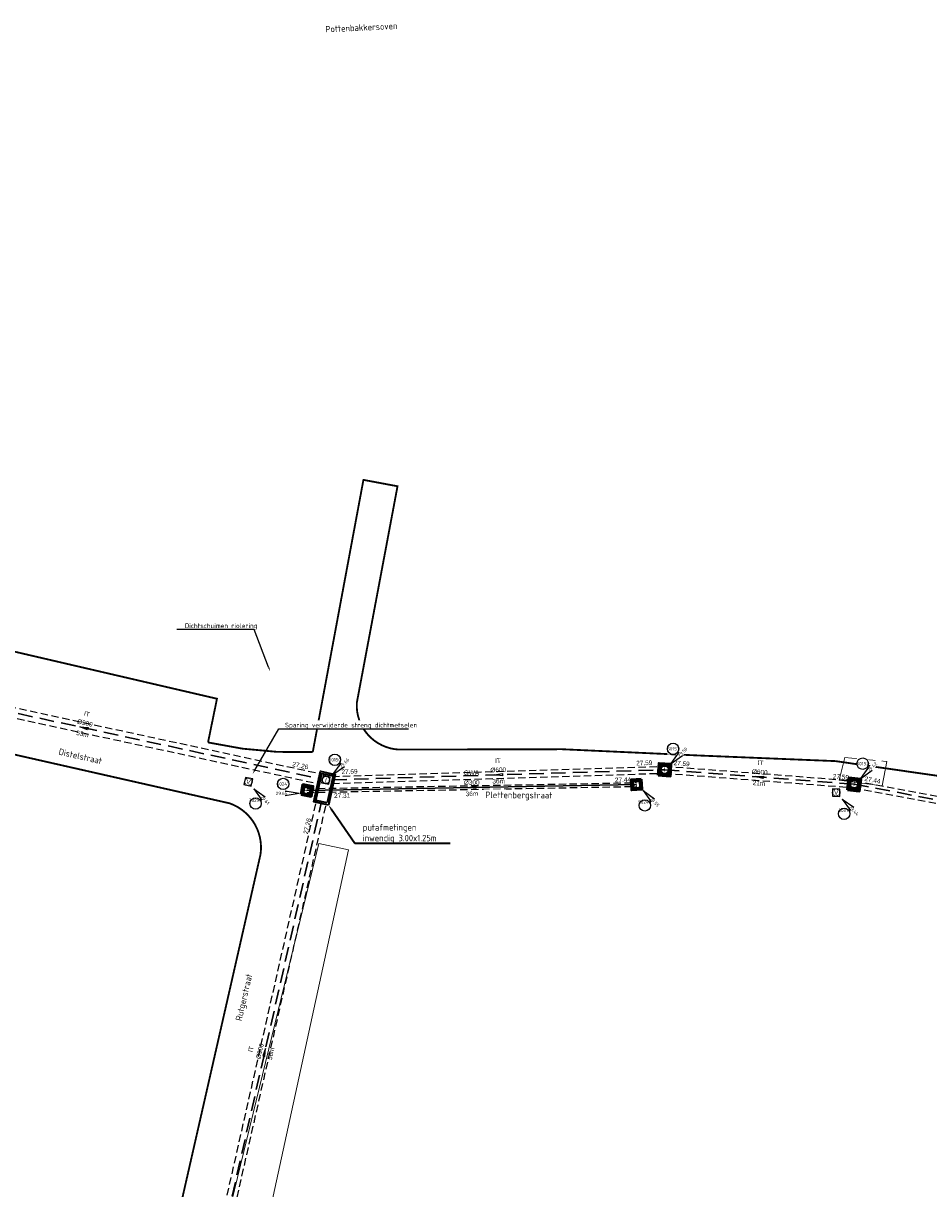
# Model space of a CAD drawing. Header units: metres. Extents: x 200112 to 202167, y 374508 to 376527.
# Tile 17 of 25: x 201102 to 201201, y 374956 to 375083. Entities that reach past the tile are written whole.
import ezdxf
from ezdxf import colors
from ezdxf.entities.mleader import LeaderData, LeaderLine
from ezdxf.enums import TextEntityAlignment as Align
from ezdxf.math import Vec2, Vec3

# ---------------------------------------------------------------- set-up
doc = ezdxf.new("R2010")
doc.units = ezdxf.units.M
doc.set_wipeout_variables(frame=1)
for name, pattern in [('HIDDEN4', [2.3813, 1.5875, -0.7938]), ('HIDDEN6', [1.1906999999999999, 0.7938, -0.3969]), ('HIDDENX2', [0.75, 0.5, -0.25]), ('XX-PROJECTGRENS', [18, 12, -3, 0, -3])]:
    doc.linetypes.add(name, pattern=pattern)
doc.layers.add('025___BS_GEMENGD', color=20, linetype='Continuous', lineweight=30, true_color=0xff3f00)
for name, color, linetype, lineweight in [('025___BS_IT', 84, 'HIDDEN4', 30), ('B-WE-RI-VWA_PUTNUMMER-S', 20, 'Continuous', 25), ('B-WE-RI-VWA_RIOOLPUT_VALPUT-S', 253, 'Continuous', 25), ('conflictpunten', 210, 'Continuous', 18), ('N-WE-RI-ITR_PUTNUMMER-S', 84, 'Continuous', 25), ('N-WE-RI-ITR_RIOOLPUT-S', 84, 'Continuous', 25), ('N-WE-RI-PUT-G', 7, 'Continuous', 35), ('N-WE-RI-PUT-GD', 7, 'Continuous', 50), ('N-WE-RI-VWA_PUTNUMMER-S', 20, 'Continuous', 25), ('N-WE-RI-VWA_RIOOLPUT-S', 20, 'Continuous', 25), ('V-WE-RI-PUT-T35', 50, 'Continuous', 35), ('X-XX-AL-T25', 7, 'Continuous', 25), ('X-XX-AL-T35', 50, 'Continuous', 35)]:
    doc.layers.add(name, color=color, linetype=linetype, lineweight=lineweight)
for name, color, linetype in [('025___BS_STROOMRICHTING', 252, 'Continuous'), ('025___BS_STROOMRICHTING IT', 252, 'Continuous'), ('025___BS_TEKST_BOBIT', 84, 'Continuous'), ('025___BS_TEKST_DIAMETERIT', 84, 'Continuous'), ('025___BS_TEKST_LENGTE', 250, 'Continuous'), ('025___BS_VISUEEL RUIMTEBESLAG', 251, 'HIDDEN6'), ('Wipeout', 10, 'Continuous')]:
    doc.layers.add(name, color=color, linetype=linetype)
doc.layers.add('025___BS_TEKST_BOBGWA', color=20, linetype='Continuous', true_color=0xff3f00)
doc.layers.add('025___BS_TEKST_DIAMETERGWA', color=20, linetype='Continuous', true_color=0xff3f00)
doc.layers.add('025___BS_TEKST_STRENGNUMMER', color=50, linetype='Continuous', plot=False)
doc.layers.add('N-WE-KG-GRENS_PROJECT-G', color=7, linetype='XX-PROJECTGRENS', lineweight=35, transparency=0.45)
doc.styles.add('NLCS-ISO', font='NLCS-ISO.ttf')
doc.styles.add('NLCS-ISO-M200-T25', font='NLCS-ISO.ttf', dxfattribs={"height": 0.5})
doc.styles.add('NLCS-ISO-M200-T35', font='NLCS-ISO.ttf', dxfattribs={"height": 0.7000000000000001})
doc.styles.get("Standard").update_dxf_attribs({"font": 'arial.ttf'})

# ---------------------------------------------------------------- blocks, each defined once
blk = doc.blocks.new('put800x800')
at = {"layer": 'N-WE-RI-PUT-GD'}
for points in [[(-0.5500000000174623, -0.5500000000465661), (0.5499999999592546, -0.5500000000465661), (0.5499999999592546, 0.5499999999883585), (-0.5500000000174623, 0.5499999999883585)], [(-0.4000000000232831, -0.4000000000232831), (0.3999999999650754, -0.4000000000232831), (0.3999999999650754, 0.3999999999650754), (-0.4000000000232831, 0.3999999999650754)]]:
    blk.add_lwpolyline(points, close=True, dxfattribs=at)
blk = doc.blocks.new('put1000x1000')
at = {"layer": 'N-WE-RI-PUT-GD'}
for points in [[(-0.6499986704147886, -0.6499981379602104), (0.6500013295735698, -0.6499981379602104), (0.6500013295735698, 0.6500018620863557), (-0.6499986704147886, 0.6500018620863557)], [(-0.4999986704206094, -0.4999981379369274), (0.5000013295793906, -0.4999981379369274), (0.5000013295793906, 0.5000018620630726), (-0.4999986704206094, 0.5000018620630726)]]:
    blk.add_lwpolyline(points, close=True, dxfattribs=at)
blk = doc.blocks.new('*U67')
at = {"flags": 128}
blk.add_lwpolyline([(-1.229822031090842e-13, 1.310996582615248e-13), (46.35244178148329, -25.05736615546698)], dxfattribs=at)
at = {"layer": '025___BS_STROOMRICHTING IT'}
blk.add_lwpolyline([(22.79135621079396, -12.32063157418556), (23.62052885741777, -12.6267732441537), (23.50164228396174, -12.84669591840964)], close=True, dxfattribs=at)
at = {"layer": '025___BS_VISUEEL RUIMTEBESLAG', "flags": 128}
for points in [[(0.2639281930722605, 0.4882283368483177), (46.61636997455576, -24.56913781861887)], [(-0.2639281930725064, -0.4882283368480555), (46.08851358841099, -25.54559449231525)]]:
    blk.add_lwpolyline(points, dxfattribs=at)
at = {"layer": '025___BS_TEKST_BOBIT'}
blk.add_attdef('B1', (2.449460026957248, -0.4696516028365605), '', height=0.4999999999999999, rotation=331.6050748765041, dxfattribs=at)
blk.add_attdef('B2', text='', height=0.4999999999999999, rotation=331.6050748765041, dxfattribs=at).set_placement((45.28628476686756, -23.67108102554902), align=Align.RIGHT)
at = {"layer": '025___BS_TEKST_DIAMETERIT'}
blk.add_attdef('D', text='', height=0.4999999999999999, rotation=331.6050748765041, dxfattribs=at).set_placement((23.24360275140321, -12.40403654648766), align=Align.BOTTOM_CENTER)
at = {"layer": '025___BS_TEKST_LENGTE'}
blk.add_attdef('LEN', text='', height=0.4999999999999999, rotation=331.6050748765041, dxfattribs=at).set_placement((22.97107606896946, -12.90817082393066), align=Align.TOP_CENTER)
at = {"layer": '025___BS_TEKST_STRENGNUMMER'}
blk.add_attdef('STR', text='', height=0.4999999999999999, rotation=331.6050748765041, dxfattribs=at).set_placement((23.79128077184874, -11.38868940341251), align=Align.CENTER)
blk = doc.blocks.new('*U68')
at = {"flags": 128}
blk.add_lwpolyline([(-1.437934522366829e-13, -1.078665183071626e-13), (31.83806782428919, 45.99769313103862)], dxfattribs=at)
at = {"layer": '025___BS_STROOMRICHTING IT'}
blk.add_lwpolyline([(16.16802897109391, 23.35857939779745), (15.567258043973, 22.71025517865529), (15.77281966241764, 22.56797228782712)], close=True, dxfattribs=at)
at = {"layer": '025___BS_VISUEEL RUIMTEBESLAG', "flags": 128}
for points in [[(-0.4563467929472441, 0.315868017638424), (31.38172103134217, 46.31356114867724)], [(0.4563467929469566, -0.3158680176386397), (32.29441461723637, 45.68182511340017)]]:
    blk.add_lwpolyline(points, dxfattribs=at)
at = {"layer": '025___BS_TEKST_BOBIT'}
blk.add_attdef('B2', text='', height=0.4999999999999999, rotation=55.31031079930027, dxfattribs=at).set_placement((30.10435118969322, 44.67518717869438), align=Align.RIGHT)
blk.add_attdef('B1', (1.034578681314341, 2.740734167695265), '', height=0.4999999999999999, rotation=55.31031079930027, dxfattribs=at)
at = {"layer": '025___BS_TEKST_DIAMETERIT'}
blk.add_attdef('D', text='', height=0.4999999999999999, rotation=55.31031079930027, dxfattribs=at).set_placement((15.80252685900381, 23.07948885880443), align=Align.BOTTOM_CENTER)
at = {"layer": '025___BS_TEKST_LENGTE'}
blk.add_attdef('LEN', text='', height=0.4999999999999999, rotation=55.31031079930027, dxfattribs=at).set_placement((16.27374092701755, 22.75333020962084), align=Align.TOP_CENTER)
at = {"layer": '025___BS_TEKST_STRENGNUMMER'}
blk.add_attdef('STR', text='', height=0.4999999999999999, rotation=55.31031079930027, dxfattribs=at).set_placement((14.85335058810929, 23.73519110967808), align=Align.CENTER)
blk = doc.blocks.new('*U122')
at = {"flags": 128}
blk.add_lwpolyline([(-1.470931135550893e-13, 1.03321627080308e-13), (34.66601481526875, -10.36743495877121)], dxfattribs=at)
at = {"layer": '025___BS_STROOMRICHTING IT'}
blk.add_lwpolyline([(16.91385084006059, -5.058361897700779), (17.78797985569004, -5.189314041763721), (17.71634809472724, -5.428832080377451)], close=True, dxfattribs=at)
at = {"layer": '025___BS_VISUEEL RUIMTEBESLAG', "flags": 128}
for points in [[(0.108880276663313, 0.3640674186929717), (34.77489509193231, -10.0033675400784)], [(-0.1088802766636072, -0.364067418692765), (34.55713453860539, -10.73150237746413)]]:
    blk.add_lwpolyline(points, dxfattribs=at)
at = {"layer": '025___BS_TEKST_BOBIT'}
blk.add_attdef('B1', (1.17137556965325, 0.2830628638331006), '', height=0.4999999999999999, rotation=343.3498510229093, dxfattribs=at)
blk.add_attdef('B2', text='', height=0.4999999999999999, rotation=343.3498510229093, dxfattribs=at).set_placement((33.55623711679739, -9.453041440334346), align=Align.RIGHT)
at = {"layer": '025___BS_TEKST_DIAMETERIT'}
blk.add_attdef('D', text='', height=0.4999999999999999, rotation=343.3498510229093, dxfattribs=at).set_placement((17.37360645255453, -5.047964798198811), align=Align.BOTTOM_CENTER)
at = {"layer": '025___BS_TEKST_LENGTE'}
blk.add_attdef('LEN', text='', height=0.4999999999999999, rotation=343.3498510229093, dxfattribs=at).set_placement((17.20940316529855, -5.597018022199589), align=Align.TOP_CENTER)
at = {"layer": '025___BS_TEKST_STRENGNUMMER'}
blk.add_attdef('STR', text='', height=0.4999999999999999, rotation=343.3498510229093, dxfattribs=at).set_placement((17.70314186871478, -3.942393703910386), align=Align.CENTER)
blk = doc.blocks.new('*U123')
at = {"flags": 128}
blk.add_lwpolyline([(-1.351635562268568e-13, 1.185012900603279e-13), (19.04158940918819, -8.007049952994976)], dxfattribs=at)
at = {"layer": '025___BS_STROOMRICHTING IT'}
blk.add_lwpolyline([(9.117500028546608, -3.833938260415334), (9.972542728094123, -4.057884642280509), (9.87563603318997, -4.288338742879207)], close=True, dxfattribs=at)
at = {"layer": '025___BS_VISUEEL RUIMTEBESLAG', "flags": 128}
for points in [[(0.147298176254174, 0.3502902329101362), (19.18888758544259, -7.656759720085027)], [(-0.1472981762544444, -0.3502902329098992), (18.89429123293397, -8.357340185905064)]]:
    blk.add_lwpolyline(points, dxfattribs=at)
at = {"layer": '025___BS_TEKST_BOBIT'}
blk.add_attdef('B1', (1.063961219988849, 0.1738231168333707), '', height=0.4999999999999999, rotation=337.1930889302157, dxfattribs=at)
blk.add_attdef('B2', text='', height=0.4999999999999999, rotation=337.1930889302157, dxfattribs=at).set_placement((18.6466099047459, -7.362445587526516), align=Align.RIGHT)
at = {"layer": '025___BS_TEKST_DIAMETERIT'}
blk.add_attdef('D', text='', height=0.4999999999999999, rotation=337.1930889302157, dxfattribs=at).set_placement((9.575718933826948, -3.872909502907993), align=Align.BOTTOM_CENTER)
at = {"layer": '025___BS_TEKST_LENGTE'}
blk.add_attdef('LEN', text='', height=0.4999999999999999, rotation=337.1930889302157, dxfattribs=at).set_placement((9.35357727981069, -4.401185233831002), align=Align.TOP_CENTER)
at = {"layer": '025___BS_TEKST_STRENGNUMMER'}
blk.add_attdef('STR', text='', height=0.4999999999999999, rotation=337.1930889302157, dxfattribs=at).set_placement((10.02192514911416, -2.809057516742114), align=Align.CENTER)
blk = doc.blocks.new('*U124')
at = {"flags": 128}
blk.add_lwpolyline([(-1.214642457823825e-13, 1.325072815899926e-13), (40.01548892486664, -22.23099089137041)], dxfattribs=at)
at = {"layer": '025___BS_STROOMRICHTING IT'}
blk.add_lwpolyline([(19.62530131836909, -10.90302546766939), (20.45089331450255, -11.21869595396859), (20.32948189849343, -11.43723489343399)], close=True, dxfattribs=at)
at = {"layer": '025___BS_VISUEEL RUIMTEBESLAG', "flags": 128}
for points in [[(0.1845453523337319, 0.3321791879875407), (40.20003427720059, -21.89881170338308)], [(-0.1845453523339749, -0.3321791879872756), (39.83094357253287, -22.5631700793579)]]:
    blk.add_lwpolyline(points, dxfattribs=at)
at = {"layer": '025___BS_TEKST_BOBIT'}
blk.add_attdef('B1', (1.165494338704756, 0.008883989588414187), '', height=0.4999999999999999, rotation=330.9452167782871, dxfattribs=at)
blk.add_attdef('B2', text='', height=0.4999999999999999, rotation=330.9452167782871, dxfattribs=at).set_placement((39.29997577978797, -21.23828073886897), align=Align.RIGHT)
at = {"layer": '025___BS_TEKST_DIAMETERIT'}
blk.add_attdef('D', text='', height=0.4999999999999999, rotation=330.9452167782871, dxfattribs=at).set_placement((20.07655733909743, -10.99163317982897), align=Align.BOTTOM_CENTER)
at = {"layer": '025___BS_TEKST_LENGTE'}
blk.add_attdef('LEN', text='', height=0.4999999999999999, rotation=330.9452167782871, dxfattribs=at).set_placement((19.79824289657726, -11.49259548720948), align=Align.TOP_CENTER)
at = {"layer": '025___BS_TEKST_STRENGNUMMER'}
blk.add_attdef('STR', text='', height=0.4999999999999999, rotation=330.9452167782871, dxfattribs=at).set_placement((20.63589222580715, -9.98266067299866), align=Align.CENTER)
blk = doc.blocks.new('*U39')
at = {"flags": 128}
blk.add_lwpolyline([(-1.715335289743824e-13, 5.374003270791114e-14), (35.8429274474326, 0.6504260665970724)], dxfattribs=at)
at = {"layer": '025___BS_STROOMRICHTING', "color": 5}
blk.add_lwpolyline([(17.48403573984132, 0.3172752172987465), (18.35662376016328, 0.4581302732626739), (18.36115965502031, 0.2081714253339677)], close=True, dxfattribs=at)
blk.add_solid([(18.35662376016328, 0.4581302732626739), (17.48403573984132, 0.3172752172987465), (18.35662376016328, 0.4581302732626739), (18.36115965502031, 0.2081714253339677)], dxfattribs=at)
at = {"layer": '025___BS_VISUEEL RUIMTEBESLAG', "flags": 128}
for points in [[(-0.003719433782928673, 0.2049662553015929), (35.83920801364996, 0.855392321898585)], [(0.003719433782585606, -0.2049662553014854), (35.84664688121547, 0.4454598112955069)]]:
    blk.add_lwpolyline(points, dxfattribs=at)
at = {"layer": '025___BS_TEKST_BOBGWA'}
blk.add_attdef('B2', text='', height=0.4999999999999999, rotation=1.039607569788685, dxfattribs=at).set_placement((35.2398607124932, 0.9289055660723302), align=Align.RIGHT)
blk.add_attdef('B1', (2.950749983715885, -0.8155835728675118), '', height=0.4999999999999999, rotation=1.039607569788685, dxfattribs=at)
at = {"layer": '025___BS_TEKST_DIAMETERGWA'}
blk.add_attdef('D', text='', height=0.4999999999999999, rotation=1.039607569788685, dxfattribs=at).set_placement((17.91889289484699, 0.466883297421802), align=Align.BOTTOM_CENTER)
at = {"layer": '025___BS_TEKST_LENGTE'}
blk.add_attdef('LEN', text='', height=0.4999999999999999, rotation=1.039607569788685, dxfattribs=at).set_placement((17.92929064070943, -0.1061036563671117), align=Align.TOP_CENTER)
at = {"layer": '025___BS_TEKST_STRENGNUMMER'}
blk.add_attdef('STR', text='', height=0.4999999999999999, rotation=1.039607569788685, dxfattribs=at).set_placement((17.89569193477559, 1.687140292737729), align=Align.CENTER)
blk = doc.blocks.new('SRI-PUT_INSPECTIE-SO')
at = {"lineweight": -3, "flags": 128}
blk.add_lwpolyline([(-1.999999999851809, -2.000000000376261), (2.000000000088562, -2.000000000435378), (2.000000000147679, 1.999999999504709), (-2.00000000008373, 1.999999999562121)], close=True, dxfattribs=at)
at = {"lineweight": -3, "ltscale": 1.5}
blk.add_circle((0, -7.105427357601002e-14), 1.999999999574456, dxfattribs=at)
at = {"ltscale": 0.1, "style": 'NLCS-ISO'}
blk.add_text('I', height=2.5, dxfattribs=at).set_placement((-0.002795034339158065, -0.007140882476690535), align=Align.MIDDLE_CENTER)
blk = doc.blocks.new('*U180')
blk.add_wipeout([(1.4142135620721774, 1.4142135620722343), (5.833630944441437, 7.601397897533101), (11.013869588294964, 12.832515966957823), (12.784282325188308, 11.036641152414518), (7.601397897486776, 5.833630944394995)]).dxf.layer = 'Wipeout'
blk.add_wipeout([(-0.6845576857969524, 6.354630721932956), (5.497442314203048, 6.354630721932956), (5.497442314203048, 12.536630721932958), (-0.6845576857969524, 12.536630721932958)]).dxf.layer = 'Wipeout'
for q in [(5.833630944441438, 7.601397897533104), (7.601397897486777, 5.833630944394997)]:
    blk.add_line((1.414213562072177, 1.414213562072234), q)
blk.add_circle((2.406442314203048, 9.445630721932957), 3.090853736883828)
at = {"ltscale": 0.1, "style": 'NLCS-ISO'}
blk.add_attdef('PUTHGT', text='', height=1.8, rotation=44.99999999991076, dxfattribs=at).set_placement((5.388131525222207, 5.427652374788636), align=Align.MIDDLE_LEFT)
blk.add_attdef('PUTNR', text='', height=1.8, dxfattribs=at).set_placement((2.406442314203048, 9.445630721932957), align=Align.MIDDLE_CENTER)
blk = doc.blocks.new('*U195')
blk.add_wipeout([(-1.9999999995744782, 4.1744385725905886e-14), (-9.499999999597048, 1.2500000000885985), (-16.861940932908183, 1.2859771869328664), (-16.843936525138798, -1.2357689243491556), (-9.49999999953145, -1.2500000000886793)]).dxf.layer = 'Wipeout'
blk.add_wipeout([(-7.533465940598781, 2.076828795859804), (-13.715465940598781, 2.076828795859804), (-13.715465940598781, 8.258828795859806), (-7.533465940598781, 8.258828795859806)]).dxf.layer = 'Wipeout'
for q in [(-9.499999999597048, 1.250000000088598), (-9.49999999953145, -1.25000000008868)]:
    blk.add_line((-1.999999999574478, 4.010782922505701e-14), q)
blk.add_circle((-10.62446594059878, 5.167828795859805), 3.090853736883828)
at = {"ltscale": 0.1, "style": 'NLCS-ISO'}
blk.add_attdef('PUTNR', text='', height=1.8, dxfattribs=at).set_placement((-10.62446594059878, 5.167828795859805), align=Align.MIDDLE_CENTER)
blk.add_attdef('PUTHGT', text='', height=1.8, dxfattribs=at).set_placement((-11.96791413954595, 0.02794546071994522), align=Align.MIDDLE_LEFT)
blk = doc.blocks.new('*U169')
blk.add_wipeout([(1.4142135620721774, -1.4142135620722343), (5.833630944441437, -7.601397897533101), (11.013869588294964, -12.832515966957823), (12.784282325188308, -11.036641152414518), (7.601397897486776, -5.833630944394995)]).dxf.layer = 'Wipeout'
blk.add_wipeout([(-0.6845576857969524, -6.354630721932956), (5.497442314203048, -6.354630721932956), (5.497442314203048, -12.536630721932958), (-0.6845576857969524, -12.536630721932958)]).dxf.layer = 'Wipeout'
for q in [(5.833630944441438, -7.601397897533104), (7.601397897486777, -5.833630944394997)]:
    blk.add_line((1.414213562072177, -1.414213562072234), q)
blk.add_circle((2.406442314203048, -9.445630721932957), 3.090853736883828)
at = {"ltscale": 0.1, "style": 'NLCS-ISO'}
blk.add_attdef('PUTHGT', text='', height=1.8, rotation=315.0000000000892, dxfattribs=at).set_placement((5.388131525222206, -5.427652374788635), align=Align.MIDDLE_LEFT)
blk.add_attdef('PUTNR', text='', height=1.8, dxfattribs=at).set_placement((2.406442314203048, -7.645630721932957), align=Align.MIDDLE_CENTER)
blk = doc.blocks.new('SRI-PUT_VALPUT-SO')
at = {"lineweight": -3, "flags": 128}
blk.add_lwpolyline([(-1.999999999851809, -2.00000000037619), (2.000000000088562, -2.000000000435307), (2.000000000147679, 1.99999999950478), (-2.00000000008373, 1.999999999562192)], close=True, dxfattribs=at)
at = {"linetype": 'HIDDENX2', "lineweight": -3, "ltscale": 0.25}
blk.add_circle((0, 0), 1.999999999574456, dxfattribs=at)
at = {"ltscale": 0.1, "style": 'NLCS-ISO'}
blk.add_text('V', height=2.5, dxfattribs=at).set_placement((-0.002795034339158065, -0.007140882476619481), align=Align.MIDDLE_CENTER)

msp = doc.modelspace()

# ---------------------------------------------------------------- linework, layer by layer
at = {"layer": 'conflictpunten'}
for points in [[(201191.400950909, 375002.9072049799), (201190.8095737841, 375000.4074007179), (201195.4887504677, 374999.7936143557), (201195.9741668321, 375002.4577720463)], [(201134.2119449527, 374993.5227357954), (201137.4323917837, 374992.8460825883), (201127.8908793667, 374949.0036149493), (201123.6594221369, 374950.1731258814)]]:
    msp.add_lwpolyline(points, close=True, dxfattribs=at)
at = {"layer": 'N-WE-KG-GRENS_PROJECT-G', "const_width": 0.2}
for points in [[(201095.2120142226, 375015.7829149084), (201123.1342516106, 375009.2865996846), (201122.1607182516, 375004.5313634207, 0.06584085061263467), (201133.5518942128, 375003.4868314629), (201139.0629558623, 375033.1002462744), (201142.7701110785, 375032.4078326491), (201138.3386582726, 375008.8244340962, 0.4133541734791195), (201142.9021464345, 375003.7566337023), (201160.6704393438, 375003.7905805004), (201175.6674296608, 375003.1027562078), (201190.3859521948, 375002.4992330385), (201208.1840248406, 374999.9396808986, -0.02820962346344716), (201229.0227239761, 374996.3829187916), (201236.3933369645, 374994.8695949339), (201242.0612077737, 375000.5695709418), (201252.5943470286, 375063.6505556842), (201265.7297992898, 375061.2332996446), (201265.6020012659, 375058.9232998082), (201294.7088647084, 375058.2225901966), (201302.5179274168, 375058.3253856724)], [(201097.9584015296, 374895.618421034, 0.3754796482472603), (201107.2353103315, 374901.6135889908), (201127.8699589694, 374992.3467444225, 0.3600036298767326), (201124.4999770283, 374997.9081068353), (201067.9470627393, 375010.728805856, 0.3775882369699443)]]:
    msp.add_lwpolyline(points, format="xyb", dxfattribs=at)
at = {"layer": 'N-WE-RI-PUT-G'}
for points in [[(201135.2637137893, 374997.7166823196), (201133.6525107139, 374998.0723853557), (201134.3854745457, 375001.3924401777), (201135.9966776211, 375001.0367371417)], [(201135.1115319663, 374997.9550951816), (201133.8909235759, 374998.2245671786), (201134.5376563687, 375001.1540273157), (201135.7582647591, 375000.8845553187)]]:
    msp.add_lwpolyline(points, close=True, dxfattribs=at)

# ---------------------------------------------------------------- block references
at = {"layer": '025___BS_GEMENGD'}
msp.add_blockref('*U39', (201132.9235272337, 374999.2977034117), dxfattribs=at).add_auto_attribs({'STR': 'GWA', 'B1': '27.31', 'B2': '27.44', 'D': '%%C300', 'LEN': '36m'})
at = {"layer": '025___BS_IT'}
for name, p, rotation, values in [('*U67', (201082.9080284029, 375011.6891649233), 16.19946840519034, {'STR': 'IT', 'B1': '27.26', 'B2': '27.26', 'D': '%%C900', 'LEN': '53m'}), ('*U124', (201192.4245533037, 374999.9825283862), 18.41666032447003, {'STR': 'IT', 'B1': '27.44', 'B2': '27.44', 'D': '%%C600', 'LEN': '46m'}), ('*U122', (201135.6613917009, 375000.4484758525), 18.41666032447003, {'STR': 'IT', 'B1': '27.59', 'B2': '27.59', 'D': '%%C600', 'LEN': '36m'}), ('*U123', (201171.8272896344, 375001.563875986), 18.41666032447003, {'STR': 'IT', 'B1': '27.59', 'B2': '27.59', 'D': '%%C600', 'LEN': '21m'}), ('*U68', (201122.1571938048, 374943.5338858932), 21.94033200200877, {'STR': 'IT', 'B1': '27.26', 'B2': '27.26', 'D': '%%C900', 'LEN': '56m'})]:
    msp.add_blockref(name, p, dxfattribs=dict(at, rotation=rotation)).add_auto_attribs(values)
at = {"layer": 'B-WE-RI-VWA_RIOOLPUT_VALPUT-S', "xscale": 0.2, "yscale": 0.2, "zscale": 0.2, "rotation": 357.7061860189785}
msp.add_blockref('SRI-PUT_VALPUT-SO', (201190.4765267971, 374999.0726898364, 29.43134397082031), dxfattribs=at)
at = {"layer": 'N-WE-RI-ITR_RIOOLPUT-S', "xscale": 0.2, "yscale": 0.2, "zscale": 0.2}
for p, rotation in [((201171.8222996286, 375001.565382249), 356.4765023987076), ((201134.9860124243, 375000.4484758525), 347.5505841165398), ((201192.4273493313, 374999.9818588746), 353.2032494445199)]:
    msp.add_blockref('SRI-PUT_INSPECTIE-SO', p, dxfattribs=dict(at, rotation=rotation))
at = {"layer": 'N-WE-RI-PUT-G'}
for name, p, rotation in [('put1000x1000', (201171.8222981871, 375001.5653804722), 356.47650240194), ('put1000x1000', (201192.4225422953, 374999.9563531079), 353.203249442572), ('put800x800', (201132.9235272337, 374999.2977034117), 349.499101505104), ('put800x800', (201168.7664546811, 374999.9481294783), 183.2071685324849)]:
    msp.add_blockref(name, p, dxfattribs=dict(at, rotation=rotation))
at = {"layer": 'N-WE-RI-VWA_RIOOLPUT-S', "xscale": 0.2, "yscale": 0.2, "zscale": 0.2}
for p, rotation in [((201132.9235272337, 374999.2977034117), 259.49910150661), ((201168.7664546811, 374999.9481294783), 183.2071685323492)]:
    msp.add_blockref('SRI-PUT_INSPECTIE-SO', p, dxfattribs=dict(at, rotation=rotation))

# ---------------------------------------------------------------- texts
at = {"layer": 'X-XX-AL-T35', "style": 'NLCS-ISO-M200-T35'}
msp.add_text('Pottenbakkersoven', height=0.7000000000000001, rotation=2.800000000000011, dxfattribs=at).set_placement((201134.9389999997, 375081.7880000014))

# ---------------------------------------------------------------- next in the draw order: block references
at = {"layer": 'B-WE-RI-VWA_PUTNUMMER-S', "xscale": 0.2, "yscale": 0.2, "zscale": 0.2}
msp.add_blockref('*U169', (201190.8601967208, 374998.6570007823, 29.43134397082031), dxfattribs=at).add_auto_attribs({'PUTNR': '30011', 'PUTHGT': '29.44'})
at = {"layer": 'N-WE-RI-ITR_PUTNUMMER-S', "xscale": 0.2, "yscale": 0.2, "zscale": 0.2}
for p, values in [((201172.2519727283, 375001.9408625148), {'PUTNR': '50151', 'PUTHGT': '29.50'}), ((201192.8777233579, 375000.3325282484), {'PUTNR': '50152', 'PUTHGT': '29.42'})]:
    msp.add_blockref('*U180', p, dxfattribs=at).add_auto_attribs(values)
at = {"layer": 'N-WE-RI-VWA_PUTNUMMER-S', "xscale": 0.2, "yscale": 0.2, "zscale": 0.2}
msp.add_blockref('*U169', (201169.1882067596, 374999.5711345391), dxfattribs=at).add_auto_attribs({'PUTNR': '50248', 'PUTHGT': '29.55'})

# ---------------------------------------------------------------- next in the draw order: leaders
at = {"layer": 'V-WE-RI-PUT-T35'}
ml = msp.add_multileader_mtext('Standard', dxfattribs=at)
ml.set_content('putafmetingen\\Pinwendig 3.00x1.25m', color=256, style='NLCS-ISO-M200-T35')
ml.set_leader_properties(color=256, linetype='ByLayer', lineweight=-1)
ml.build(insert=Vec2(0, 0))
ml.multileader.update_dxf_attribs({"text_left_attachment_type": 5, "text_right_attachment_type": 5, "dogleg_length": 0.7000000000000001, "arrow_head_size": 0.5})
ctx = ml.context
ctx.base_point, ctx.char_height, ctx.arrow_head_size, ctx.landing_gap_size, ctx.plane_origin = Vec3(201138.8160934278, 374993.5665728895), 0.7000000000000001, 0.5, 0.18, Vec3(201148.1798569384, 374988.8752757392)
ctx.left_attachment, ctx.right_attachment = 5, 5
notes = []
notes.append((ctx, [(0, (1, 1, 0), (201138.1160934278, 374993.5665728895), (1, 0), 0.7000000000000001, [(0, [(201135.2637137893, 374997.7166823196)], 0, [])])]))
ctx.mtext.insert, ctx.mtext.flow_direction = Vec3(201138.9960934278, 374995.6432395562), 5
ctx.mtext.has_bg_fill, ctx.mtext.bg_color, ctx.mtext.bg_scale_factor, ctx.mtext.bg_transparency, ctx.mtext.use_window_bg_color = 1, -1027028792, 1.5, 0, 1
at = {"layer": 'X-XX-AL-T25'}
ml = msp.add_multileader_mtext('Standard', dxfattribs=at)
ml.set_content('Dichtschuimen riolering', color=256, style='NLCS-ISO-M200-T25')
ml.set_leader_properties(color=256, linetype='ByLayer', lineweight=-1)
ml.build(insert=Vec2(0, 0))
ml.multileader.update_dxf_attribs({"text_left_attachment_type": 5, "text_right_attachment_type": 5, "dogleg_length": 0.5, "arrow_head_size": 0.5})
ctx = ml.context
ctx.base_point, ctx.char_height, ctx.arrow_head_size, ctx.landing_gap_size, ctx.plane_origin = Vec3(201119.4585000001, 375016.8334999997), 0.5, 0.5, 0.18, Vec3(201129.1028810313, 375010.9633283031)
ctx.left_attachment, ctx.right_attachment = 5, 5
notes.append((ctx, [(1, (1, 1, 0), (201127.1685000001, 375016.8334999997), (-1, 0), 0.5, [(0, [(201128.9264318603, 375012.2485594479)], 0, [])])]))
ctx.mtext.insert, ctx.mtext.flow_direction = Vec3(201119.6385000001, 375017.4834999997), 5
ctx.mtext.has_bg_fill, ctx.mtext.bg_color, ctx.mtext.bg_scale_factor, ctx.mtext.bg_transparency, ctx.mtext.use_window_bg_color = 1, -1027028792, 1.5, 0, 1
ml = msp.add_multileader_mtext('Standard', dxfattribs=at)
ml.set_content('Sparing verwijderde streng dichtmetselen', color=256, style='NLCS-ISO-M200-T25')
ml.set_leader_properties(color=256, linetype='ByLayer', lineweight=-1)
ml.build(insert=Vec2(0, 0))
ml.multileader.update_dxf_attribs({"text_left_attachment_type": 5, "text_right_attachment_type": 5, "dogleg_length": 0.5, "arrow_head_size": 0.5})
ctx = ml.context
ctx.base_point, ctx.char_height, ctx.arrow_head_size, ctx.landing_gap_size, ctx.plane_origin = Vec3(201130.3559217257, 375006.0225942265), 0.5, 0.5, 0.18, Vec3(201127.0045046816, 375001.0937028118)
ctx.left_attachment, ctx.right_attachment = 5, 5
notes.append((ctx, [(0, (1, 1, 0), (201129.8559217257, 375006.0225942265), (1, 0), 0.5, [(0, [(201127.0045046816, 375001.0937028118)], 0, [])])]))
ctx.mtext.insert, ctx.mtext.flow_direction = Vec3(201130.5359217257, 375006.6725942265), 5
ctx.mtext.has_bg_fill, ctx.mtext.bg_color, ctx.mtext.bg_scale_factor, ctx.mtext.bg_transparency, ctx.mtext.use_window_bg_color = 1, -1027028792, 1.5, 0, 1
for ctx, leaders in notes:
    for number, flags, end, landing, length, lines in leaders:
        leader = LeaderData()
        leader.index, (leader.has_last_leader_line, leader.has_dogleg_vector, leader.attachment_direction) = number, flags
        leader.last_leader_point, leader.dogleg_vector, leader.dogleg_length = Vec3(end), Vec3(landing), length
        for number, points, colour, breaks in lines:
            line = LeaderLine()
            line.index, line.vertices, line.color, line.breaks = number, Vec3.list(points), colors.encode_raw_color(colour), breaks
            leader.lines.append(line)
        ctx.leaders.append(leader)

# ---------------------------------------------------------------- next in the draw order: wipeouts: each hides what was drawn before it
for points in [[(201105.6356765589, 375003.0159575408), (201111.02825248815, 375001.7907943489), (201111.29189520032, 375002.95122208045), (201105.89931927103, 375004.17638527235)], [(201152.14192932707, 374998.0224551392), (201160.26181050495, 374997.9785272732), (201160.2693842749, 374999.3785067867), (201152.14950309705, 374999.4224346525)]]:
    msp.add_wipeout(points).dxf.layer = 'X-XX-AL-T35'
msp.add_wipeout([(201126.21727650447, 374973.90553583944), (201127.55572334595, 374979.7030404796), (201126.1916046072, 374980.0179691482), (201124.8531577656, 374974.22046450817)]).translate(0, 0, -29.69030679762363).dxf.layer = 'X-XX-AL-T35'

# ---------------------------------------------------------------- next in the draw order: block references
at = {"layer": 'B-WE-RI-VWA_RIOOLPUT_VALPUT-S', "xscale": 0.2, "yscale": 0.2, "zscale": 0.2, "rotation": 347.840184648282}
msp.add_blockref('SRI-PUT_VALPUT-SO', (201126.5485369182, 375000.2456568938, 29.57066247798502), dxfattribs=at)
at = {"layer": 'N-WE-RI-ITR_PUTNUMMER-S', "xscale": 0.2, "yscale": 0.2, "zscale": 0.2}
msp.add_blockref('*U180', (201135.4686842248, 375000.753659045), dxfattribs=at).add_auto_attribs({'PUTNR': '50150', 'PUTHGT': '29.66'})
at = {"layer": 'N-WE-RI-VWA_PUTNUMMER-S'}
ref = msp.add_blockref('*U195', (201132.4573260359, 374998.9773029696), dxfattribs=dict(at, xscale=0.2, yscale=0.2, zscale=0.2))
ref.add_attrib('PUTNR', '50247', dxfattribs={"layer": '0', "ltscale": 0.1, "height": 0.36, "style": 'NLCS-ISO'}).set_placement((201130.3324328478, 375000.0108687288), align=Align.MIDDLE_CENTER)
ref.add_attrib('PUTHGT', '29.65', dxfattribs={"layer": '0', "ltscale": 0.1, "height": 0.36, "rotation": 359.9999999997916, "style": 'NLCS-ISO'}).set_placement((201129.523743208, 374998.9828920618), align=Align.MIDDLE_LEFT)

# ---------------------------------------------------------------- next in the draw order: texts
at = {"layer": 'X-XX-AL-T35', "style": 'NLCS-ISO-M200-T35'}
for s, rotation, p in [('Distelstraat', 347.2, (201105.8606070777, 375003.2160981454)), ('Plettenbergstraat', 359.6900377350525, (201152.3193882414, 374998.4765017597)), ('Rutgerstraat', 77.0001179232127, (201125.8133039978, 374974.1784024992, -29.69030679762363))]:
    msp.add_text(s, height=0.7000000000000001, rotation=rotation, dxfattribs=at).set_placement(p)

# ---------------------------------------------------------------- next in the draw order: block references
at = {"layer": 'B-WE-RI-VWA_PUTNUMMER-S', "xscale": 0.2, "yscale": 0.2, "zscale": 0.2}
msp.add_blockref('*U169', (201126.8553067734, 374999.7703756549, 29.57066247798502), dxfattribs=at).add_auto_attribs({'PUTNR': '30294', 'PUTHGT': '29.61'})

doc.saveas('drawing.dxf')
